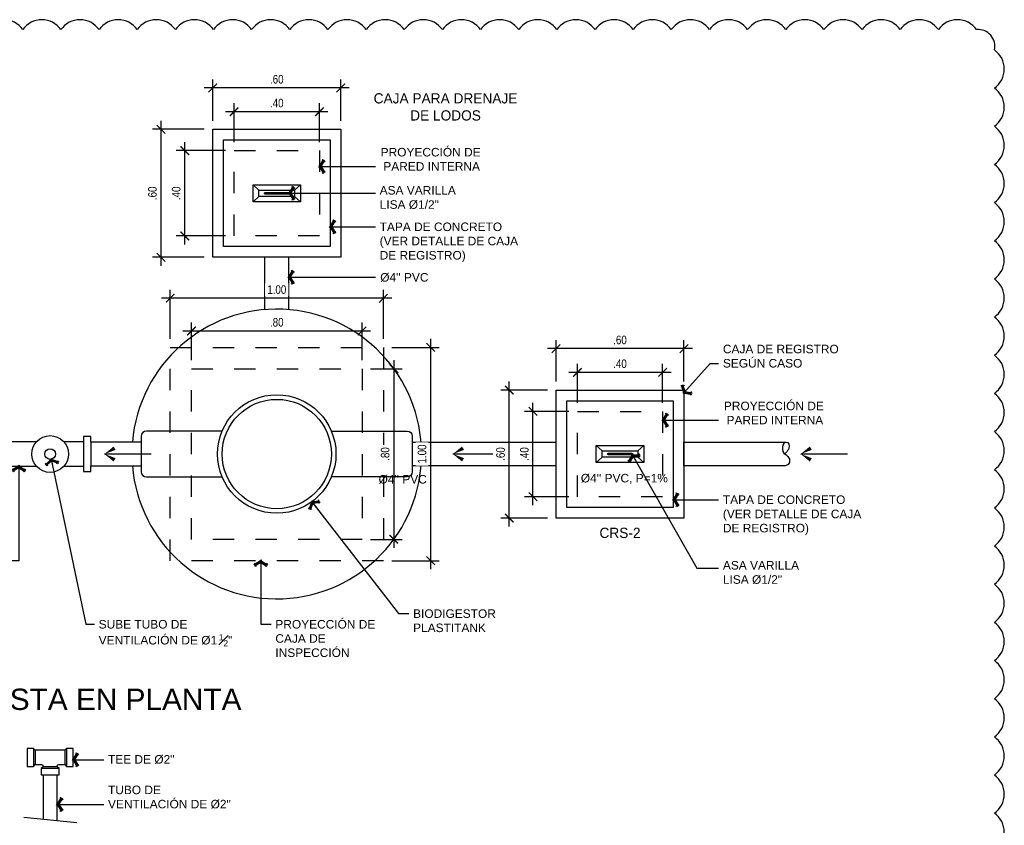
# Model space of a CAD drawing. Header units: metres. Extents: x 2 to 147, y 24 to 94.
# Tile 15 of 40: x 5.77 to 10.38, y 80.23 to 84.01. Entities that reach past the tile are written whole.
import ezdxf
from ezdxf.xclip import XClip

# ---------------------------------------------------------------- set-up
doc = ezdxf.new("R2010")
doc.units = ezdxf.units.M
doc.header["$MEASUREMENT"] = 0
doc.header["$XCLIPFRAME"] = 0
doc.header["$PDMODE"] = 35
doc.linetypes.add('CONTINUA', pattern=[0])
doc.linetypes.add('HIDDEN', pattern=[0.375, 0.25, -0.125])
doc.layers.get('Defpoints').update_dxf_attribs({"color": 171})
for name, color, linetype in [('A RESIDUAL', 5, 'Continuous'), ('Cotas', 1, 'Continuous'), ('DET HIDRO', 6, 'Continuous'), ('TEXTOS', 2, 'Continuous'), ('TEXTOS HIDRO', 2, 'Continuous')]:
    doc.layers.add(name, color=color, linetype=linetype)
doc.styles.add('ARIAL', font='arial.ttf')
doc.styles.add('COTAS', font='ARIALN.TTF')
doc.styles.add('TEXTO HIDROSANITARIO', font='arial.ttf')
doc.styles.add('TITULOS', font='txt')
doc.dimstyles.new('ESC-20', dxfattribs={"dimtxt": 0.04, "dimasz": 0.04, "dimexe": 0.04, "dimexo": 0.04, "dimgap": 0.02, "dimtad": 1, "dimzin": 4, "dimdsep": 46, "dimtxsty": 'COTAS', "dimblk": 'ARCHTICK', "dimcen": 0.04, "dimdle": 0.04, "dimclrd": 1, "dimclre": 1, "dimclrt": 2, "dimazin": 0, "dimtfac": 0.7499999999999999, "dimtmove": 1, "dimatfit": 3, "dimldrblk": 'FLE', "dimfxl": 0.1, "dimtvp": 1.5, "dimtfill": 1, "dimtolj": 1, "dimtzin": 0, "dimarcsym": 0})

# ---------------------------------------------------------------- blocks, each defined once
blk = doc.blocks.new('_ARCHTICK')
at = {"color": 0, "linetype": 'ByBlock', "const_width": 0.15}
blk.add_lwpolyline([(-0.5, -0.5), (0.5, 0.5)], dxfattribs=at)
blk = doc.blocks.new('FLE')
at = {"linetype": 'Continuous'}
h = blk.add_hatch(color=2, dxfattribs=at)
h.paths.add_polyline_path([(-0.5723325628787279, -0.6174137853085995), (-0.4220655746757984, -0.7071067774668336), (3.725290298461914e-09, 3.725290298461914e-09), (-0.2038039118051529, 3.725290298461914e-09)])
h.paths.add_polyline_path([(-0.4220655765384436, 0.7071067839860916), (-0.5723325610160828, 0.6174137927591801), (-0.2038039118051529, 3.725290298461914e-09), (3.725290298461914e-09, 3.725290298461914e-09)])
at = {"color": 1, "linetype": 'Continuous'}
for p, q in [((0, 0), (-1, 0)), ((-0.3089696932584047, 0.7746126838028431), (-0.685428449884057, 0.5499078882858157)), ((-0.203803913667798, 0), (-0.6398384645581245, 0.7305096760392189)), ((-0.203803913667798, 0), (-0.6398384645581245, -0.7305096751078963)), ((0.06750589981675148, -0.1130958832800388), (-0.4895714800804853, 0.820202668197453)), ((0.06750590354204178, 0.113095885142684), (-0.4895714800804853, -0.820202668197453)), ((-0.6854284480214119, -0.549907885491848), (-0.3089696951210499, -0.7746126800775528))]:
    blk.add_line(p, q, dxfattribs=at)
blk = doc.blocks.new('FLECHA')
at = {"color": 2, "linetype": 'Continuous'}
blk.add_line((-0.8999999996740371, 1.4210854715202e-14), (3.492459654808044e-10, 1.4210854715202e-14), dxfattribs=at)
for points in [[(-0.1761057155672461, 0.1449759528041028), (3.492459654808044e-10, 1.4210854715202e-14), (-0.213605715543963, 0.08002404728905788)], [(-0.213605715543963, -0.08002404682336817), (3.492459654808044e-10, 1.4210854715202e-14), (-0.1761057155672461, -0.1449759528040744)]]:
    blk.add_solid(points, dxfattribs=at)
blk = doc.blocks.new('*D96')
at = {"layer": 'Cotas', "color": 1, "lineweight": -2, "transparency": 16777216}
for p, q in [((6.470960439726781, 82.5154109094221), (6.470960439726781, 82.74552390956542)), ((7.470960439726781, 82.5154109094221), (7.470960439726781, 82.74552390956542)), ((7.510960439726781, 82.70552390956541), (6.430960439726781, 82.70552390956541))]:
    blk.add_line(p, q, dxfattribs=at)
at = {"layer": 'Defpoints', "color": 0, "transparency": 16777216}
for p in [(6.470960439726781, 82.70552390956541), (6.470960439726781, 82.4754109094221), (7.470960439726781, 82.4754109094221)]:
    blk.add_point(p, dxfattribs=at)
at = {"layer": 'Cotas', "color": 1, "lineweight": -2, "transparency": 16777216, "xscale": 0.04, "yscale": 0.04, "zscale": 0.04, "rotation": 180}
blk.add_blockref('_ARCHTICK', (6.470960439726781, 82.70552390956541), dxfattribs=at)
at = {"layer": 'Cotas', "color": 1, "lineweight": -2, "transparency": 16777216, "xscale": 0.04, "yscale": 0.04, "zscale": 0.04}
blk.add_blockref('_ARCHTICK', (7.470960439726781, 82.70552390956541), dxfattribs=at)
at = {"layer": 'Cotas', "color": 2, "transparency": 16777216, "insert": (6.970960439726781, 82.74594682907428), "char_height": 0.04, "attachment_point": 5, "style": 'COTAS', "bg_fill": 3, "box_fill_scale": 1.25, "bg_fill_color": 256, "bg_fill_true_color": 13158600, "bg_fill_transparency": 0}
blk.add_mtext('\\A1;1.00', dxfattribs=at)
blk = doc.blocks.new('*D97')
at = {"layer": 'Cotas', "color": 1, "lineweight": -2, "transparency": 16777216}
for p, q in [((7.210960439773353, 83.5799141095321), (6.730960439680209, 83.5799141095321)), ((6.770960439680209, 83.43748164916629), (6.770960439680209, 83.6199141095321)), ((7.170960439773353, 83.43748164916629), (7.170960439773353, 83.6199141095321))]:
    blk.add_line(p, q, dxfattribs=at)
at = {"layer": 'Defpoints', "color": 0, "transparency": 16777216}
for p in [(6.770960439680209, 83.5799141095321), (6.770960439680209, 83.39748164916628), (7.170960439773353, 83.39748164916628)]:
    blk.add_point(p, dxfattribs=at)
at = {"layer": 'Cotas', "color": 1, "lineweight": -2, "transparency": 16777216, "xscale": 0.04, "yscale": 0.04, "zscale": 0.04, "rotation": 180}
blk.add_blockref('_ARCHTICK', (6.770960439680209, 83.5799141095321), dxfattribs=at)
at = {"layer": 'Cotas', "color": 1, "lineweight": -2, "transparency": 16777216, "xscale": 0.04, "yscale": 0.04, "zscale": 0.04}
blk.add_blockref('_ARCHTICK', (7.170960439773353, 83.5799141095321), dxfattribs=at)
at = {"layer": 'Cotas', "color": 2, "transparency": 16777216, "insert": (6.970960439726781, 83.62033702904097), "char_height": 0.04, "attachment_point": 5, "style": 'COTAS', "bg_fill": 3, "box_fill_scale": 1.25, "bg_fill_color": 256, "bg_fill_true_color": 13158600, "bg_fill_transparency": 0}
blk.add_mtext('\\A1;.40', dxfattribs=at)
blk = doc.blocks.new('*D98')
at = {"layer": 'Cotas', "color": 1, "lineweight": -2, "transparency": 16777216}
for p, q in [((6.670960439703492, 83.53748164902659), (6.670960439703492, 83.73149819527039)), ((7.27096043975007, 83.53748164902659), (7.27096043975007, 83.73149819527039)), ((7.31096043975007, 83.69149819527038), (6.630960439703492, 83.69149819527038))]:
    blk.add_line(p, q, dxfattribs=at)
at = {"layer": 'Defpoints', "color": 0, "transparency": 16777216}
for p in [(6.670960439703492, 83.69149819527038), (6.670960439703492, 83.49748164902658), (7.27096043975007, 83.49748164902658)]:
    blk.add_point(p, dxfattribs=at)
at = {"layer": 'Cotas', "color": 1, "lineweight": -2, "transparency": 16777216, "xscale": 0.04, "yscale": 0.04, "zscale": 0.04, "rotation": 180}
blk.add_blockref('_ARCHTICK', (6.670960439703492, 83.69149819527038), dxfattribs=at)
at = {"layer": 'Cotas', "color": 1, "lineweight": -2, "transparency": 16777216, "xscale": 0.04, "yscale": 0.04, "zscale": 0.04}
blk.add_blockref('_ARCHTICK', (7.27096043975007, 83.69149819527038), dxfattribs=at)
at = {"layer": 'Cotas', "color": 2, "transparency": 16777216, "insert": (6.970960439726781, 83.73192111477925), "char_height": 0.04, "attachment_point": 5, "style": 'COTAS', "bg_fill": 3, "box_fill_scale": 1.25, "bg_fill_color": 256, "bg_fill_true_color": 13158600, "bg_fill_transparency": 0}
blk.add_mtext('\\A1;.60', dxfattribs=at)
blk = doc.blocks.new('*D42')
at = {"layer": 'Cotas', "color": 1, "lineweight": -2, "transparency": 16777216}
for p, q in [((6.539844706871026, 82.95748164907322), (6.539844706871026, 83.43748164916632)), ((6.730960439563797, 83.39748164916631), (6.499844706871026, 83.39748164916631)), ((6.730960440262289, 82.99748164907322), (6.499844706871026, 82.99748164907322))]:
    blk.add_line(p, q, dxfattribs=at)
at = {"layer": 'Defpoints', "color": 0, "transparency": 16777216}
for p in [(6.539844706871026, 83.39748164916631), (6.770960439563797, 83.39748164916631), (6.770960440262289, 82.99748164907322)]:
    blk.add_point(p, dxfattribs=at)
at = {"layer": 'Cotas', "color": 1, "lineweight": -2, "transparency": 16777216, "xscale": 0.04, "yscale": 0.04, "zscale": 0.04}
for p, rotation in [((6.539844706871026, 83.39748164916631), 90), ((6.539844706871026, 82.99748164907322), 270)]:
    blk.add_blockref('_ARCHTICK', p, dxfattribs=dict(at, rotation=rotation))
at = {"layer": 'Cotas', "color": 2, "transparency": 16777216, "insert": (6.499421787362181, 83.19748164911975), "char_height": 0.04, "attachment_point": 5, "rotation": 90, "style": 'COTAS', "bg_fill": 3, "box_fill_scale": 1.25, "bg_fill_color": 256, "bg_fill_true_color": 13158600, "bg_fill_transparency": 0}
blk.add_mtext('\\A1;.40', dxfattribs=at)
blk = doc.blocks.new('*D43')
at = {"layer": 'Cotas', "color": 1, "lineweight": -2, "transparency": 16777216}
for p, q in [((6.42826062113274, 82.85748164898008), (6.42826062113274, 83.53748164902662)), ((6.630960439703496, 83.49748164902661), (6.38826062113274, 83.49748164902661)), ((6.630960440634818, 82.89748164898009), (6.38826062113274, 82.89748164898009))]:
    blk.add_line(p, q, dxfattribs=at)
at = {"layer": 'Defpoints', "color": 0, "transparency": 16777216}
for p in [(6.42826062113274, 83.49748164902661), (6.670960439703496, 83.49748164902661), (6.670960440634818, 82.89748164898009)]:
    blk.add_point(p, dxfattribs=at)
at = {"layer": 'Cotas', "color": 1, "lineweight": -2, "transparency": 16777216, "xscale": 0.04, "yscale": 0.04, "zscale": 0.04}
for p, rotation in [((6.42826062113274, 83.49748164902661), 90), ((6.42826062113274, 82.89748164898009), 270)]:
    blk.add_blockref('_ARCHTICK', p, dxfattribs=dict(at, rotation=rotation))
at = {"layer": 'Cotas', "color": 2, "transparency": 16777216, "insert": (6.387837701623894, 83.19748164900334), "char_height": 0.04, "attachment_point": 5, "rotation": 90, "style": 'COTAS', "bg_fill": 3, "box_fill_scale": 1.25, "bg_fill_color": 256, "bg_fill_true_color": 13158600, "bg_fill_transparency": 0}
blk.add_mtext('\\A1;.60', dxfattribs=at)
blk = doc.blocks.new('*D44')
at = {"layer": 'Cotas', "color": 1, "lineweight": -2, "transparency": 16777216}
for p, q in [((8.380577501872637, 82.21541090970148), (8.380577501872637, 82.39784337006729)), ((8.780577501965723, 82.21541090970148), (8.780577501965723, 82.39784337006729)), ((8.820577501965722, 82.35784337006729), (8.340577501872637, 82.35784337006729))]:
    blk.add_line(p, q, dxfattribs=at)
at = {"layer": 'Defpoints', "color": 0, "transparency": 16777216}
for p in [(8.380577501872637, 82.35784337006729), (8.380577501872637, 82.17541090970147), (8.780577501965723, 82.17541090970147)]:
    blk.add_point(p, dxfattribs=at)
at = {"layer": 'Cotas', "color": 1, "lineweight": -2, "transparency": 16777216, "xscale": 0.04, "yscale": 0.04, "zscale": 0.04, "rotation": 180}
blk.add_blockref('_ARCHTICK', (8.380577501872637, 82.35784337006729), dxfattribs=at)
at = {"layer": 'Cotas', "color": 1, "lineweight": -2, "transparency": 16777216, "xscale": 0.04, "yscale": 0.04, "zscale": 0.04}
blk.add_blockref('_ARCHTICK', (8.780577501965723, 82.35784337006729), dxfattribs=at)
at = {"layer": 'Cotas', "color": 2, "transparency": 16777216, "insert": (8.58057750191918, 82.39826628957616), "char_height": 0.04, "attachment_point": 5, "style": 'COTAS', "bg_fill": 3, "box_fill_scale": 1.25, "bg_fill_color": 256, "bg_fill_true_color": 13158600, "bg_fill_transparency": 0}
blk.add_mtext('\\A1;.40', dxfattribs=at)
blk = doc.blocks.new('*D45')
at = {"layer": 'Cotas', "color": 1, "lineweight": -2, "transparency": 16777216}
for p, q in [((8.92057750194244, 82.46942745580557), (8.24057750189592, 82.46942745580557)), ((8.28057750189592, 82.31541090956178), (8.28057750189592, 82.50942745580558)), ((8.88057750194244, 82.31541090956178), (8.88057750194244, 82.50942745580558))]:
    blk.add_line(p, q, dxfattribs=at)
at = {"layer": 'Defpoints', "color": 0, "transparency": 16777216}
for p in [(8.28057750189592, 82.46942745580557), (8.28057750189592, 82.27541090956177), (8.88057750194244, 82.27541090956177)]:
    blk.add_point(p, dxfattribs=at)
at = {"layer": 'Cotas', "color": 1, "lineweight": -2, "transparency": 16777216, "xscale": 0.04, "yscale": 0.04, "zscale": 0.04, "rotation": 180}
blk.add_blockref('_ARCHTICK', (8.28057750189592, 82.46942745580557), dxfattribs=at)
at = {"layer": 'Cotas', "color": 1, "lineweight": -2, "transparency": 16777216, "xscale": 0.04, "yscale": 0.04, "zscale": 0.04}
blk.add_blockref('_ARCHTICK', (8.88057750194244, 82.46942745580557), dxfattribs=at)
at = {"layer": 'Cotas', "color": 2, "transparency": 16777216, "insert": (8.58057750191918, 82.50985037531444), "char_height": 0.04, "attachment_point": 5, "style": 'COTAS', "bg_fill": 3, "box_fill_scale": 1.25, "bg_fill_color": 256, "bg_fill_true_color": 13158600, "bg_fill_transparency": 0}
blk.add_mtext('\\A1;.60', dxfattribs=at)
blk = doc.blocks.new('*D46')
at = {"layer": 'Cotas', "color": 1, "lineweight": -2, "transparency": 16777216}
for p, q in [((8.172573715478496, 81.7354109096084), (8.172573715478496, 82.2154109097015)), ((8.340577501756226, 82.1754109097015), (8.132573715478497, 82.1754109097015)), ((8.340577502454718, 81.77541090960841), (8.132573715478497, 81.77541090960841))]:
    blk.add_line(p, q, dxfattribs=at)
at = {"layer": 'Defpoints', "color": 0, "transparency": 16777216}
for p in [(8.172573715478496, 82.1754109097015), (8.380577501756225, 82.1754109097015), (8.380577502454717, 81.77541090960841)]:
    blk.add_point(p, dxfattribs=at)
at = {"layer": 'Cotas', "color": 1, "lineweight": -2, "transparency": 16777216, "xscale": 0.04, "yscale": 0.04, "zscale": 0.04}
for p, rotation in [((8.172573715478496, 82.1754109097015), 90), ((8.172573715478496, 81.77541090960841), 270)]:
    blk.add_blockref('_ARCHTICK', p, dxfattribs=dict(at, rotation=rotation))
at = {"layer": 'Cotas', "color": 2, "transparency": 16777216, "insert": (8.13215079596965, 81.97541090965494), "char_height": 0.04, "attachment_point": 5, "rotation": 90, "style": 'COTAS', "bg_fill": 3, "box_fill_scale": 1.25, "bg_fill_color": 256, "bg_fill_true_color": 13158600, "bg_fill_transparency": 0}
blk.add_mtext('\\A1;.40', dxfattribs=at)
blk = doc.blocks.new('*D47')
at = {"layer": 'Cotas', "color": 1, "lineweight": -2, "transparency": 16777216}
for p, q in [((8.06098962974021, 81.63541090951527), (8.06098962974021, 82.3154109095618)), ((8.240577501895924, 82.2754109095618), (8.02098962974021, 82.2754109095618)), ((8.240577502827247, 81.67541090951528), (8.02098962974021, 81.67541090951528))]:
    blk.add_line(p, q, dxfattribs=at)
at = {"layer": 'Defpoints', "color": 0, "transparency": 16777216}
for p in [(8.06098962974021, 82.2754109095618), (8.280577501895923, 82.2754109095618), (8.280577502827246, 81.67541090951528)]:
    blk.add_point(p, dxfattribs=at)
at = {"layer": 'Cotas', "color": 1, "lineweight": -2, "transparency": 16777216, "xscale": 0.04, "yscale": 0.04, "zscale": 0.04}
for p, rotation in [((8.06098962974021, 82.2754109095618), 90), ((8.06098962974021, 81.67541090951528), 270)]:
    blk.add_blockref('_ARCHTICK', p, dxfattribs=dict(at, rotation=rotation))
at = {"layer": 'Cotas', "color": 2, "transparency": 16777216, "insert": (8.020566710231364, 81.97541090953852), "char_height": 0.04, "attachment_point": 5, "rotation": 90, "style": 'COTAS', "bg_fill": 3, "box_fill_scale": 1.25, "bg_fill_color": 256, "bg_fill_true_color": 13158600, "bg_fill_transparency": 0}
blk.add_mtext('\\A1;.60', dxfattribs=at)
blk = doc.blocks.new('*D99')
at = {"layer": 'Cotas', "color": 1, "lineweight": -2, "transparency": 16777216}
for p, q in [((7.692657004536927, 82.51541090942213), (7.692657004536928, 81.43541090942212)), ((7.510960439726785, 82.47541090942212), (7.732657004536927, 82.47541090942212)), ((7.510960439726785, 81.47541090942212), (7.732657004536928, 81.47541090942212))]:
    blk.add_line(p, q, dxfattribs=at)
at = {"layer": 'Defpoints', "color": 0, "transparency": 16777216}
for p in [(7.470960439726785, 82.47541090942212), (7.470960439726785, 81.47541090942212), (7.692657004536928, 81.47541090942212)]:
    blk.add_point(p, dxfattribs=at)
at = {"layer": 'Cotas', "color": 1, "lineweight": -2, "transparency": 16777216, "xscale": 0.04, "yscale": 0.04, "zscale": 0.04}
for p, rotation in [((7.692657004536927, 82.47541090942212), 90), ((7.692657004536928, 81.47541090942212), 270)]:
    blk.add_blockref('_ARCHTICK', p, dxfattribs=dict(at, rotation=rotation))
at = {"layer": 'Cotas', "color": 2, "transparency": 16777216, "insert": (7.652234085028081, 81.97541090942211), "char_height": 0.04, "attachment_point": 5, "rotation": 90, "style": 'COTAS', "bg_fill": 3, "box_fill_scale": 1.25, "bg_fill_color": 256, "bg_fill_true_color": 13158600, "bg_fill_transparency": 0}
blk.add_mtext('\\A1;1.00', dxfattribs=at)
blk = doc.blocks.new('*D100')
at = {"layer": 'Defpoints', "color": 0, "transparency": 16777216}
for p in [(7.370960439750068, 82.37541090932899), (7.370960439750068, 81.57541090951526), (7.519716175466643, 81.57541090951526)]:
    blk.add_point(p, dxfattribs=at)
at = {"layer": 'DET HIDRO', "color": 1, "lineweight": -2, "transparency": 16777216}
for p, q in [((7.410960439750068, 82.37541090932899), (7.559716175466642, 82.37541090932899)), ((7.519716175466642, 82.415410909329), (7.519716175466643, 81.53541090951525)), ((7.410960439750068, 81.57541090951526), (7.559716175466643, 81.57541090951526))]:
    blk.add_line(p, q, dxfattribs=at)
at = {"layer": 'DET HIDRO', "color": 1, "lineweight": -2, "transparency": 16777216, "xscale": 0.04, "yscale": 0.04, "zscale": 0.04}
for p, rotation in [((7.519716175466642, 82.37541090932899), 90), ((7.519716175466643, 81.57541090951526), 270)]:
    blk.add_blockref('_ARCHTICK', p, dxfattribs=dict(at, rotation=rotation))
at = {"layer": 'DET HIDRO', "color": 2, "transparency": 16777216, "insert": (7.479293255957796, 81.97541090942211), "char_height": 0.04, "attachment_point": 5, "rotation": 90, "style": 'COTAS', "bg_fill": 3, "box_fill_scale": 1.25, "bg_fill_color": 256, "bg_fill_true_color": 13158600, "bg_fill_transparency": 0}
blk.add_mtext('\\A1;.80', dxfattribs=at)
blk = doc.blocks.new('*D101')
at = {"layer": 'Defpoints', "color": 0, "transparency": 16777216}
for p in [(7.370960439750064, 82.55227917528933), (6.570960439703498, 82.37541090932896), (7.370960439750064, 82.37541090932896)]:
    blk.add_point(p, dxfattribs=at)
at = {"layer": 'DET HIDRO', "color": 1, "lineweight": -2, "transparency": 16777216}
for p, q in [((6.570960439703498, 82.41541090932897), (6.570960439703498, 82.59227917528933)), ((7.370960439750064, 82.41541090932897), (7.370960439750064, 82.59227917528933)), ((6.530960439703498, 82.55227917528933), (7.410960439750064, 82.55227917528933))]:
    blk.add_line(p, q, dxfattribs=at)
at = {"layer": 'DET HIDRO', "color": 1, "lineweight": -2, "transparency": 16777216, "xscale": 0.04, "yscale": 0.04, "zscale": 0.04, "rotation": 180}
blk.add_blockref('_ARCHTICK', (6.570960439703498, 82.55227917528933), dxfattribs=at)
at = {"layer": 'DET HIDRO', "color": 1, "lineweight": -2, "transparency": 16777216, "xscale": 0.04, "yscale": 0.04, "zscale": 0.04}
blk.add_blockref('_ARCHTICK', (7.370960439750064, 82.55227917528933), dxfattribs=at)
at = {"layer": 'DET HIDRO', "color": 2, "transparency": 16777216, "insert": (6.970960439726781, 82.5927020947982), "char_height": 0.04, "attachment_point": 5, "style": 'COTAS', "bg_fill": 3, "box_fill_scale": 1.25, "bg_fill_color": 256, "bg_fill_true_color": 13158600, "bg_fill_transparency": 0}
blk.add_mtext('\\A1;.80', dxfattribs=at)

msp = doc.modelspace()

# ---------------------------------------------------------------- linework, layer by layer
at = {"layer": 'Cotas'}
msp.add_line((6.033514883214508, 80.24709273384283), (5.784416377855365, 80.27101225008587), dxfattribs=at)
at = {"layer": 'DET HIDRO', "color": 1, "linetype": 'CONTINUA', "ltscale": 0.5}
for p, q in [((6.887313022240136, 83.21246005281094), (6.859867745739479, 83.23769800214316)), ((7.054607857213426, 83.21246005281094), (7.082053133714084, 83.23769800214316)), ((6.887313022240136, 83.18250324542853), (6.859867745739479, 83.15726529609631)), ((7.054607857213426, 83.18250324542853), (7.082053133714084, 83.15726529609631)), ((8.496930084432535, 81.99038931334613), (8.469484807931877, 82.01562726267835)), ((8.664224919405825, 81.99038931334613), (8.691670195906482, 82.01562726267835)), ((8.496930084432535, 81.96043250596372), (8.469484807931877, 81.9351945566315)), ((8.664224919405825, 81.96043250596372), (8.691670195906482, 81.9351945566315))]:
    msp.add_line(p, q, dxfattribs=at)
at = {"layer": 'DET HIDRO', "color": 1}
for p, q in [((6.064631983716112, 82.03187541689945), (6.064631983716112, 81.9189464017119)), ((6.099511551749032, 82.02908368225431), (6.099511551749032, 81.91827967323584))]:
    msp.add_line(p, q, dxfattribs=at)
at = {"layer": 'DET HIDRO', "color": 1, "linetype": 'Continuous'}
for p, q in [((5.838359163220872, 80.58636423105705), (5.838359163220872, 80.5196975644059)), ((5.9777123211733, 80.58636423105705), (5.9777123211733, 80.5196975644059)), ((5.941369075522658, 80.50923142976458), (5.874702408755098, 80.50923142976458))]:
    msp.add_line(p, q, dxfattribs=at)
at = {"layer": 'DET HIDRO', "color": 4}
for points in [[(7.27096043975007, 82.89748164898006), (6.670960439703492, 82.89748164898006), (6.670960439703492, 83.49748164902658), (7.27096043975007, 83.49748164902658)], [(8.88057750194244, 81.67541090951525), (8.28057750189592, 81.67541090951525), (8.28057750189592, 82.27541090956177), (8.88057750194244, 82.27541090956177)]]:
    msp.add_lwpolyline(points, close=True, dxfattribs=at)
at = {"layer": 'DET HIDRO', "color": 1, "ltscale": 0.25}
for points in [[(7.220960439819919, 82.94748164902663), (6.720960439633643, 82.94748164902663), (6.720960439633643, 83.44748164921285), (7.220960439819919, 83.44748164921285)], [(8.83057750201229, 81.72541090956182), (8.33057750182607, 81.72541090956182), (8.33057750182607, 82.22541090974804), (8.83057750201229, 82.22541090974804)]]:
    msp.add_lwpolyline(points, close=True, dxfattribs=at)
at = {"layer": 'DET HIDRO', "color": 2, "linetype": 'HIDDEN', "ltscale": 0.25}
for points in [[(7.170960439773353, 82.9974816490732), (6.770960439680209, 82.9974816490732), (6.770960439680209, 83.39748164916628), (7.170960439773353, 83.39748164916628)], [(7.470960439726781, 81.4754109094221), (6.470960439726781, 81.4754109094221), (6.470960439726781, 82.4754109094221), (7.470960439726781, 82.4754109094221)], [(7.370960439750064, 81.57541090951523), (6.570960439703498, 81.57541090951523), (6.570960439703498, 82.37541090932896), (7.370960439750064, 82.37541090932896)], [(8.780577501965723, 81.77541090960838), (8.380577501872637, 81.77541090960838), (8.380577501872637, 82.17541090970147), (8.780577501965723, 82.17541090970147)]]:
    msp.add_lwpolyline(points, close=True, dxfattribs=at)
at = {"layer": 'DET HIDRO', "color": 1}
for points in [[(7.082053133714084, 83.15726529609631), (6.859867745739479, 83.15726529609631), (6.859867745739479, 83.23769800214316), (7.082053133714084, 83.23769800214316)], [(8.691670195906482, 81.9351945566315), (8.469484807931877, 81.9351945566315), (8.469484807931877, 82.01562726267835), (8.691670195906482, 82.01562726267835)]]:
    msp.add_lwpolyline(points, close=True, dxfattribs=at)
at = {"layer": 'DET HIDRO', "color": 1, "linetype": 'CONTINUA'}
for points in [[(7.054607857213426, 83.18250324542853), (6.887313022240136, 83.18250324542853), (6.887313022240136, 83.21246005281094), (7.054607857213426, 83.21246005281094)], [(8.664224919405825, 81.96043250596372), (8.496930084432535, 81.96043250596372), (8.496930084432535, 81.99038931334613), (8.664224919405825, 81.99038931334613)]]:
    msp.add_lwpolyline(points, close=True, dxfattribs=at)
at = {"layer": 'DET HIDRO', "color": 3}
for points in [[(7.029054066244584, 83.19748164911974), (7.029054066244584, 83.19748164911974, -0.414213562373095), (7.025103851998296, 83.19353143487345), (6.916817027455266, 83.19353143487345, -0.414213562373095), (6.912866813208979, 83.19748164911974), (6.912866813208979, 83.19748164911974, -0.414213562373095), (6.916817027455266, 83.20143186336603), (7.025103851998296, 83.20143186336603, -0.414213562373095)], [(8.638671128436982, 81.97541090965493), (8.638671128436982, 81.97541090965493, -0.414213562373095), (8.634720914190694, 81.97146069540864), (8.526434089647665, 81.97146069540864, -0.414213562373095), (8.522483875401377, 81.97541090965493), (8.522483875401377, 81.97541090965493, -0.414213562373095), (8.526434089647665, 81.97936112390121), (8.634720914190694, 81.97936112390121, -0.414213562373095)]]:
    msp.add_lwpolyline(points, format="xyb", close=True, dxfattribs=at)
at = {"layer": 'DET HIDRO', "color": 3, "flags": 128}
for points in [[(6.915558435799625, 82.65221477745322), (6.915558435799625, 82.89748164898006)], [(7.026362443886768, 82.89748164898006), (7.026362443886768, 82.65221477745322)], [(6.335382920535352, 82.03081291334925), (6.099511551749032, 82.03081291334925), (6.099511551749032, 82.05800211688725), (6.064631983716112, 82.05800211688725), (6.064631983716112, 82.03187541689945), (5.973021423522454, 82.03187541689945)], [(7.606537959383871, 82.03081291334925), (8.28057750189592, 82.03081291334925)], [(5.973021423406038, 81.9189464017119), (6.064631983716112, 81.9189464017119), (6.064631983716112, 81.89369591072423), (6.099511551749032, 81.89369591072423), (6.099511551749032, 81.92000890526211), (6.335382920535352, 81.92000890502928)], [(8.28057750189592, 81.92000890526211), (7.606537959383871, 81.92000890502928)]]:
    msp.add_lwpolyline(points, dxfattribs=at)
at = {"layer": 'DET HIDRO', "color": 3, "linetype": 'ByBlock'}
for points in [[(5.843050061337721, 82.03187541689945), (5.724961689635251, 82.03187541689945), (5.724961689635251, 82.05800211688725), (5.690082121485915, 82.05800211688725), (5.690082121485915, 82.03081291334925), (5.140852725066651, 82.03081291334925)], [(5.140852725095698, 81.92000890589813), (5.690082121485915, 81.92000890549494), (5.690082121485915, 81.89369591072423), (5.724961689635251, 81.89369591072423), (5.724961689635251, 81.9189464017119), (5.843050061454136, 81.9189464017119)]]:
    msp.add_lwpolyline(points, dxfattribs=at)
at = {"layer": 'DET HIDRO', "color": 4, "linetype": 'ByBlock', "flags": 128}
for points in [[(6.715013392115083, 82.08316300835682), (6.359394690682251, 82.08316300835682, 0.4142135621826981), (6.335382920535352, 82.05915123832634), (6.335382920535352, 81.89167058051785, 0.4142135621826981), (6.359394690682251, 81.86765881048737), (6.715013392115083, 81.86765881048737)], [(7.226907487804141, 82.08316300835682), (7.582526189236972, 82.08316300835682, -0.4142135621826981), (7.606537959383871, 82.05915123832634), (7.606537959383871, 81.89167058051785, -0.4142135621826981), (7.582526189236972, 81.86765881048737), (7.226907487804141, 81.86765881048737)]]:
    msp.add_lwpolyline(points, format="xyb", dxfattribs=at)
at = {"layer": 'DET HIDRO', "color": 3, "linetype": 'ByBlock'}
msp.add_lwpolyline([(8.88057750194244, 82.03081291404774), (9.355038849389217, 82.03081291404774), (9.348764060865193, 82.02514780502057), (9.344222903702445, 82.01720990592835), (9.342330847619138, 82.00965004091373), (9.34227309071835, 81.99776775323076), (9.344685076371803, 81.98772943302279), (9.34910693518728, 81.97969908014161), (9.359559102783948, 81.9712669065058), (9.367599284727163, 81.96323636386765), (9.37523735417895, 81.9511906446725), (9.37483524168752, 81.93512955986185), (9.37483524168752, 81.93512955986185), (9.369207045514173, 81.92589450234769), (9.369207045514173, 81.92589450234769), (9.3570504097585, 81.92000890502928), (8.880577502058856, 81.92000890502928)], close=True, dxfattribs=at)
at = {"layer": 'DET HIDRO', "color": 1}
msp.add_lwpolyline([(9.355038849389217, 82.03081291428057), (9.359156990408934, 82.03081291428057), (9.367197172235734, 82.02868521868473), (9.37202114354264, 82.02226082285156), (9.373629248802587, 82.01262413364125), (9.372825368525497, 82.0029874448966), (9.370011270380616, 81.99616160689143), (9.366349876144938, 81.99135510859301), (9.362373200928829, 81.98572184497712), (9.358755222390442, 81.98170666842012), (9.355941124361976, 81.97889600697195), (9.353931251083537, 81.9768882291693)], dxfattribs=at)
at = {"layer": 'DET HIDRO', "color": 2, "linetype": 'Continuous'}
msp.add_lwpolyline([(5.941369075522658, 80.25594097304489), (5.941369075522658, 80.47099154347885), (5.950425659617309, 80.47099154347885), (5.950425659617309, 80.50160171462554), (5.941369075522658, 80.50923142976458, -0.5313912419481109), (5.948436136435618, 80.5196975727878), (5.9777123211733, 80.5196975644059), (5.985342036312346, 80.510640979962), (6.015952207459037, 80.510640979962), (6.015952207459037, 80.59542081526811), (5.985342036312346, 80.59542081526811), (5.9777123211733, 80.58636423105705), (5.838359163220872, 80.58636423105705), (5.83072944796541, 80.59542081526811), (5.80011927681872, 80.59542081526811), (5.80011927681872, 80.510640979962), (5.83072944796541, 80.510640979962), (5.838359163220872, 80.5196975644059), (5.867635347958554, 80.5196975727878, -0.5313912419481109), (5.874702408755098, 80.50923142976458), (5.865645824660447, 80.50160171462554), (5.865645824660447, 80.47099154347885), (5.874702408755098, 80.47099154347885), (5.874702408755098, 80.26234259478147)], format="xyb", dxfattribs=at)
at = {"layer": 'DET HIDRO', "color": 1, "linetype": 'Continuous'}
for points in [[(5.83072944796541, 80.59542081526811), (5.83072944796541, 80.510640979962)], [(5.985342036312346, 80.59542081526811), (5.985342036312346, 80.510640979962)], [(5.950425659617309, 80.50160171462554), (5.865645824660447, 80.50160171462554)], [(5.874702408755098, 80.47099154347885), (5.941369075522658, 80.47099154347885)]]:
    msp.add_lwpolyline(points, dxfattribs=at)
at = {"layer": 'DET HIDRO', "color": 4, "linetype": 'ByBlock'}
msp.add_circle((6.970960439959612, 81.9754109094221), 0.277703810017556, dxfattribs=at)
at = {"layer": 'DET HIDRO', "color": 1, "linetype": 'ByBlock'}
msp.add_circle((6.970960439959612, 81.9754109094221), 0.2562111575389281, dxfattribs=at)
at = {"layer": 'DET HIDRO', "color": 3, "linetype": 'ByBlock'}
msp.add_circle((5.908035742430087, 81.9754109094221), 0.08608936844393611, dxfattribs=at)
at = {"layer": 'DET HIDRO', "color": 4}
msp.add_circle((5.908035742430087, 81.9754109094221), 0.02500000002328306, dxfattribs=at)
at = {"layer": 'DET HIDRO', "color": 3}
msp.add_arc((6.970960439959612, 81.9754109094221), 0.6790676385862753, 184.6797003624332, 175.3202996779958, dxfattribs=at)

# ---------------------------------------------------------------- block references
at = {"layer": 'A RESIDUAL', "xscale": -0.2430437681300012, "yscale": 0.2430437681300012, "zscale": 0.2430437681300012}
for p in [(6.162975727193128, 81.97541090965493), (9.427986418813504, 81.97541090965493)]:
    msp.add_blockref('FLECHA', p, dxfattribs=at)
at = {"layer": 'A RESIDUAL'}
ref = msp.add_blockref('FLECHA', (7.797058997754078, 81.97541090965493), dxfattribs=dict(at, xscale=-0.2430437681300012, yscale=0.2430437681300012, zscale=0.2430437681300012))
XClip(ref).set_block_clipping_path([(-0.7732053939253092, -0.22795073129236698), (0.04046040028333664, 0.22795072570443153)])

# ---------------------------------------------------------------- texts
at = {"layer": 'A RESIDUAL', "color": 2, "insert": (7.762369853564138, 83.602422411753), "char_height": 0.04799999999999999, "width": 0.7518902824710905, "attachment_point": 5, "rotation": 8.141129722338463e-05, "style": 'TITULOS', "bg_fill": 3, "box_fill_scale": 1.2, "bg_fill_color": 256, "bg_fill_transparency": 0}
msp.add_mtext('\\A1;CAJA PARA DRENAJE DE LODOS', dxfattribs=at)
at = {"layer": 'TEXTOS', "lineweight": 9, "insert": (6.196133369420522, 80.82480157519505), "char_height": 0.1, "width": 1.220031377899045, "attachment_point": 5, "line_spacing_factor": 1.176470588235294, "style": 'ARIAL', "bg_fill": 3, "box_fill_scale": 1.25, "bg_fill_color": 0, "bg_fill_transparency": 0}
msp.add_mtext('VISTA EN PLANTA', dxfattribs=at)
at = {"layer": 'TEXTOS HIDRO', "insert": (7.85177529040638, 81.85631289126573), "char_height": 0.04, "width": 0.2244927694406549, "attachment_point": 5, "style": 'TEXTO HIDROSANITARIO', "bg_fill": 3, "box_fill_scale": 1.1, "bg_fill_color": 256, "bg_fill_true_color": 13158600, "bg_fill_transparency": 9161100}
msp.add_mtext("\\A1;\\pi-0.58044;Ø4'' PVC", dxfattribs=at)

# ---------------------------------------------------------------- leaders
at = {"layer": 'TEXTOS HIDRO', "linetype": 'Continuous', "annotation_type": 0, "has_hookline": 1, "hookline_direction": 0, "text_width": 0.4615279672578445, "horizontal_direction": (1, 7.680288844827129e-10, 0)}
msp.add_leader([(7.170960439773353, 83.32364375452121), (7.384945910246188, 83.32364375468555), (7.433497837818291, 83.3236437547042)], dimstyle='ESC-20', override={"dimgap": 0.02, "dimtad": 0}, dxfattribs=at)
at = {"layer": 'TEXTOS HIDRO', "linetype": 'Continuous', "annotation_type": 0, "has_hookline": 1}
for points, hookline_direction, text_width in [([(7.029054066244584, 83.19748164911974), (7.384945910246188, 83.19748164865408), (7.433497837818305, 83.19748164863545)], 0, 0.3572714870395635), ([(7.220960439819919, 83.04053137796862), (7.384945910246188, 83.04053137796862), (7.433497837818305, 83.04053137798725)], 0, 0.6457025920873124), ([(8.88057750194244, 82.26182147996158), (9.003114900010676, 82.40032238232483), (9.043114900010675, 82.40032238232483)], 0, 0.53806275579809), ([(8.780577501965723, 82.13415303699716), (8.994562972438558, 82.13415303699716), (9.043114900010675, 82.13415303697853)], 0, 0.4615279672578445), ([(5.761077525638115, 81.9189464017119), (5.761077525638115, 81.47517005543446), (5.678345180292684, 81.47517005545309)], 1, 0.2161527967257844), ([(5.913161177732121, 81.95094195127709), (6.075216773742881, 81.17728442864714), (6.115645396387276, 81.17728442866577)], 0, 0.6206239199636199), ([(8.83057750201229, 81.76135240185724), (8.994562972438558, 81.76135240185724), (9.043114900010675, 81.76135240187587)], 0, 0.6457025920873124), ([(7.135166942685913, 81.75145638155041), (7.541740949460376, 81.2272844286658), (7.590292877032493, 81.22728442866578)], 0, 0.3833015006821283), ([(6.895801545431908, 81.4754109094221), (6.895801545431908, 81.17728442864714), (6.944353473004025, 81.17728442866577)], 0, 0.4615279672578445), ([(6.015952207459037, 80.54252803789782), (6.118994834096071, 80.54252803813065), (6.159423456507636, 80.54252803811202)], 0, 0.3078035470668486), ([(5.941369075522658, 80.33272393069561), (6.118994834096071, 80.33272393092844), (6.159423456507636, 80.33272393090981)], 0, 0.5727967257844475)]:
    msp.add_leader(points, dimstyle='ESC-20', override={"dimgap": 0.02, "dimtad": 0}, dxfattribs=dict(at, hookline_direction=hookline_direction, text_width=text_width))

# ---------------------------------------------------------------- next in the draw order: texts
at = {"layer": 'TEXTOS HIDRO', "color": 2, "linetype": 'Continuous', "insert": (7.453497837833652, 83.30364375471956), "char_height": 0.04, "width": 0.4662390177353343, "attachment_point": 7, "rotation": 4.400481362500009e-08, "style": 'TEXTO HIDROSANITARIO', "bg_fill": 3, "box_fill_scale": 1.1, "bg_fill_color": 256, "bg_fill_true_color": 13158600, "bg_fill_transparency": 0}
msp.add_mtext('\\A1;\\pi0.0047111;{\\C256;PROYECCIÓN DE \\P\\pi0.017153;PARED INTERNA}', dxfattribs=at)
at = {"layer": 'TEXTOS HIDRO', "color": 2, "linetype": 'Continuous', "char_height": 0.04, "style": 'TEXTO HIDROSANITARIO', "bg_fill": 3, "box_fill_scale": 1.1, "bg_fill_color": 256, "bg_fill_true_color": 13158600, "bg_fill_transparency": 0}
for s, insert, width, attachment_point in [('{\\C256;ASA VARILLA LISA %%C1/2"}', (7.453497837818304, 83.17748164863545), 0.4656800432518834, 4), ('\\A1;{\\C256;TAPA DE CONCRETO (VER DETALLE DE CAJA DE REGISTRO)}', (7.453497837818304, 83.06053137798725), 0.6494859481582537, 1), ('\\A1;CAJA DE REGISTRO SEGÚN CASO', (9.063114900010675, 82.38032238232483), 0.5751864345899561, 7), ('\\A1;\\pi0.0047111;{\\C256;PROYECCIÓN DE \\P\\pi0.017153;PARED INTERNA}', (9.063114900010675, 82.11415303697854), 0.4662390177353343, 7), ('\\A1;{\\C256;TAPA DE CONCRETO (VER DETALLE DE CAJA DE REGISTRO)}', (9.063114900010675, 81.78135240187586), 0.6494859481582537, 1), ('BIODIGESTOR PLASTITANK', (7.610292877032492, 81.24728442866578), 0.471174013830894, 1), ('\\A1;SUBE TUBO DE VENTILACIÓN DE {\\C256;Ø}1{\\H0.5x; \\H1.4x;\\S1#2;}"', (6.135645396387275, 81.19728442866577), 0.6310139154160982, 1), ('PROYECCIÓN DE CAJA DE INSPECCIÓN', (6.964353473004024, 81.19728442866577), 0.471174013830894, 1), ('\\A1;TEE DE {\\C256;Ø}2"', (6.179423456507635, 80.52252803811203), 0.6310139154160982, 7), ('\\A1;TUBO DE VENTILACIÓN DE {\\C256;Ø}2"', (6.179423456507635, 80.31272393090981), 0.6082248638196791, 7)]:
    msp.add_mtext(s, dxfattribs=dict(at, insert=insert, width=width, attachment_point=attachment_point))

# ---------------------------------------------------------------- next in the draw order: dimensions: what is measured, and where the dimension line sits
at = {"layer": 'Cotas'}
for p1, p2, distance, picture, middle in [((7.170960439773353, 83.39748164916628), (6.770960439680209, 83.39748164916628), -0.18243246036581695, '*D97', (6.970960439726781, 83.62033702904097)), ((7.470960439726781, 82.4754109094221), (6.470960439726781, 82.4754109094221), -0.23011300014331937, '*D96', (6.970960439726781, 82.74594682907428)), ((8.780577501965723, 82.17541090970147), (8.380577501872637, 82.17541090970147), -0.18243246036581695, '*D44', (8.58057750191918, 82.39826628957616))]:
    dim = msp.add_aligned_dim(p1=p1, p2=p2, distance=distance, dimstyle='ESC-20', dxfattribs=at)
    dim.commit()
    dim.dimension.update_dxf_attribs({"geometry": picture, "text_midpoint": middle})

# ---------------------------------------------------------------- next in the draw order: dimensions: what is measured, and where the dimension line sits
for p1, p2, distance, picture, middle in [((7.27096043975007, 83.49748164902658), (6.670960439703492, 83.49748164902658), -0.1940165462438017, '*D98', (6.970960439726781, 83.73192111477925)), ((6.770960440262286, 82.9974816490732), (6.770960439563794, 83.39748164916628), 0.23111573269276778, '*D42', (6.499421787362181, 83.19748164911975)), ((7.470960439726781, 82.4754109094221), (7.470960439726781, 81.4754109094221), 0.22169656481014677, '*D99', (7.652234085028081, 81.97541090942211)), ((8.88057750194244, 82.27541090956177), (8.28057750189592, 82.27541090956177), -0.1940165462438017, '*D45', (8.58057750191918, 82.50985037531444)), ((8.380577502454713, 81.77541090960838), (8.380577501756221, 82.17541090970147), 0.20800378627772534, '*D46', (8.13215079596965, 81.97541090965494))]:
    dim = msp.add_aligned_dim(p1=p1, p2=p2, distance=distance, dimstyle='ESC-20', dxfattribs=at)
    dim.commit()
    dim.dimension.update_dxf_attribs({"geometry": picture, "text_midpoint": middle})

# ---------------------------------------------------------------- next in the draw order: leaders
at = {"layer": 'TEXTOS HIDRO', "linetype": 'Continuous', "annotation_type": 0, "has_hookline": 1, "hookline_direction": 0}
for points, text_width in [([(7.026362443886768, 82.80371734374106), (7.384945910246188, 82.80371734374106), (7.433497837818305, 82.80371734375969)], 0.2218281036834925), ([(8.637514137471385, 81.97261768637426), (8.941546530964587, 81.43964431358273), (9.043114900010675, 81.43964431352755)], 0.3572714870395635)]:
    msp.add_leader(points, dimstyle='ESC-20', override={"dimgap": 0.02, "dimtad": 0}, dxfattribs=dict(at, text_width=text_width))

# ---------------------------------------------------------------- next in the draw order: texts
at = {"layer": 'A RESIDUAL', "color": 2, "insert": (8.58057750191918, 81.60542968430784), "char_height": 0.04799999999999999, "width": 0.2635959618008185, "attachment_point": 5, "rotation": 8.141129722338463e-05, "style": 'TITULOS', "bg_fill": 3, "box_fill_scale": 1.2, "bg_fill_color": 256, "bg_fill_transparency": 0}
msp.add_mtext('CRS-2', dxfattribs=at)
at = {"layer": 'TEXTOS HIDRO', "color": 2, "linetype": 'Continuous', "char_height": 0.04, "style": 'TEXTO HIDROSANITARIO', "bg_fill": 3, "box_fill_scale": 1.1, "bg_fill_color": 256, "bg_fill_true_color": 13158600, "bg_fill_transparency": 0}
for s, insert, width, attachment_point in [("\\A1;\\pi0.0026647;{\\C256;Ø4'' PVC}", (7.453497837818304, 82.82371734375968), 0.2244927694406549, 1), ('{\\C256;ASA VARILLA LISA %%C1/2"}', (9.063114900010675, 81.41964431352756), 0.3684747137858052, 4)]:
    msp.add_mtext(s, dxfattribs=dict(at, insert=insert, width=width, attachment_point=attachment_point))
at = {"layer": 'TEXTOS HIDRO', "insert": (8.977361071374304, 81.83477128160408), "char_height": 0.04, "width": 0.4049839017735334, "attachment_point": 7, "style": 'TEXTO HIDROSANITARIO', "bg_fill": 3, "box_fill_scale": 1.1, "bg_fill_color": 256, "bg_fill_true_color": 13158600, "bg_fill_transparency": 9161100}
msp.add_mtext("\\A1;\\pi-0.58044;Ø4'' PVC, P=1%", dxfattribs=at)

# ---------------------------------------------------------------- next in the draw order: dimensions: what is measured, and where the dimension line sits
at = {"layer": 'Cotas'}
for p1, p2, distance, picture, middle in [((6.670960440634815, 82.89748164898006), (6.670960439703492, 83.49748164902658), 0.24269981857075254, '*D43', (6.387837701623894, 83.19748164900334)), ((8.280577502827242, 81.67541090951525), (8.28057750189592, 82.27541090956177), 0.2195878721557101, '*D47', (8.020566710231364, 81.97541090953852))]:
    dim = msp.add_aligned_dim(p1=p1, p2=p2, distance=distance, dimstyle='ESC-20', dxfattribs=at)
    dim.commit()
    dim.dimension.update_dxf_attribs({"geometry": picture, "text_midpoint": middle})
at = {"layer": 'DET HIDRO'}
dim = msp.add_aligned_dim(p1=(7.370960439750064, 82.37541090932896), p2=(7.370960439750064, 81.57541090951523), distance=0.14875573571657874, dimstyle='ESC-20', dxfattribs=at)
dim.commit()
dim.dimension.update_dxf_attribs({"geometry": '*D100', "text_midpoint": (7.479293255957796, 81.97541090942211)})

# ---------------------------------------------------------------- next in the draw order: dimensions: what is measured, and where the dimension line sits
dim = msp.add_aligned_dim(p1=(6.570960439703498, 82.37541090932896), p2=(7.370960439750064, 82.37541090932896), distance=0.17686826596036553, dimstyle='ESC-20', dxfattribs=at)
dim.commit()
dim.dimension.update_dxf_attribs({"geometry": '*D101', "text_midpoint": (6.970960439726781, 82.5927020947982)})

# ---------------------------------------------------------------- next in the draw order: linework, layer by layer
at = {"layer": 'Defpoints'}
msp.add_lwpolyline([(10.33625124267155, 80.11252616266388, 0.52056705), (10.33625124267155, 80.29143638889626, 0.52056705), (10.33625124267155, 80.47034661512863, 0.52056705), (10.33625124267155, 80.649256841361, 0.52056705), (10.33625124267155, 80.82816706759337, 0.52056705), (10.33625124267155, 81.00707729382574, 0.52056705), (10.33625124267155, 81.18598752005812, 0.52056705), (10.33625124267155, 81.3648977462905, 0.52056705), (10.33625124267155, 81.54380797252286, 0.52056705), (10.33625124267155, 81.72271819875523, 0.52056705), (10.33625124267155, 81.9016284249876, 0.52056705), (10.33625124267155, 82.08053865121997, 0.52056705), (10.33625124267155, 82.25944887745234, 0.52056705), (10.33625124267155, 82.43835910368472, 0.52056705), (10.33625124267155, 82.6172693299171, 0.52056705), (10.33625124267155, 82.79617955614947, 0.52056705), (10.33625124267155, 82.97508978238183, 0.52056705), (10.33625124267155, 83.1540000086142, 0.52056705), (10.33625124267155, 83.33291023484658, 0.52056705), (10.33625124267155, 83.51182046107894, 0.52056705), (10.33625124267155, 83.69073068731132, 0.52056705), (10.33625124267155, 83.86964091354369, 0.52056705), (10.25252072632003, 83.96482062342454, 0.52056705), (10.07361050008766, 83.96482062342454, 0.52056705), (9.89470027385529, 83.96482062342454, 0.52056705), (9.715790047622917, 83.96482062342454, 0.52056705), (9.536879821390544, 83.96482062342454, 0.52056705), (9.357969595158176, 83.96482062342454, 0.52056705), (9.179059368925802, 83.96482062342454, 0.52056705), (9.000149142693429, 83.96482062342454, 0.52056705), (8.82123891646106, 83.96482062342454, 0.52056705), (8.642328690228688, 83.96482062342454, 0.52056705), (8.463418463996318, 83.96482062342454, 0.52056705), (8.284508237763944, 83.96482062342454, 0.52056705), (8.105598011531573, 83.96482062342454, 0.52056705), (7.926687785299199, 83.96482062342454, 0.52056705), (7.747777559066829, 83.96482062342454, 0.52056705), (7.568867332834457, 83.96482062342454, 0.52056705), (7.389957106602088, 83.96482062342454, 0.52056705), (7.211046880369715, 83.96482062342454, 0.52056705), (7.032136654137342, 83.96482062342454, 0.52056705), (6.853226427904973, 83.96482062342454, 0.52056705), (6.6743162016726, 83.96482062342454, 0.52056705), (6.495405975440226, 83.96482062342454, 0.52056705), (6.316495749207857, 83.96482062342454, 0.52056705), (6.137585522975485, 83.96482062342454, 0.52056705), (5.958675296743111, 83.96482062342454, 0.52056705), (5.779765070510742, 83.96482062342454, 0.52056705), (5.60085484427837, 83.96482062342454, 0.52056705)], format="xyb", dxfattribs=at)

doc.saveas('drawing.dxf')
